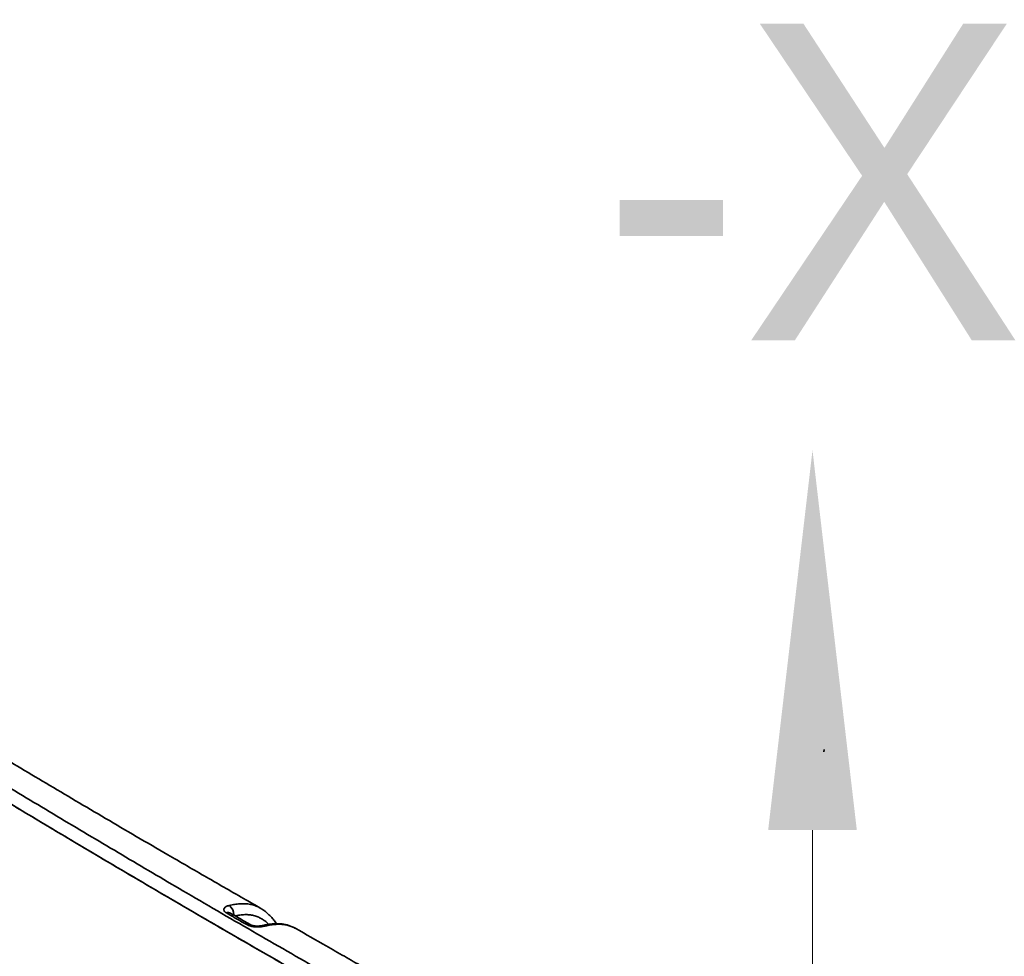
# Model space of a CAD drawing. Header units: millimetres. Extents: x -10540 to 6039, y -7467 to 6433.
# Tile 177 of 177: x 5867 to 5895, y -6851 to -6824. Entities that reach past the tile are written whole.
import ezdxf
from ezdxf.enums import TextEntityAlignment as Align

# ---------------------------------------------------------------- set-up
doc = ezdxf.new("R2010")
doc.units = ezdxf.units.MM
doc.header["$LTSCALE"] = 8
for name, color, linetype, lineweight in [('1轮廓实线层', 7, 'Continuous', 18), ('6文字层', 3, 'Continuous', 13), ('7标注层', 4, 'Continuous', 13)]:
    doc.layers.add(name, color=color, linetype=linetype, lineweight=lineweight)

msp = doc.modelspace()

# ---------------------------------------------------------------- linework, layer by layer
at = {"color": 7, "linetype": 'Continuous', "lineweight": 35}
for p, q in [((5889.936, -6844.654), (5889.934, -6844.72)), ((5873.904, -6849.155), (5873.916, -6849.163))]:
    msp.add_line(p, q, dxfattribs=at)
for centre, radius, start, end in [((5872.827, -6849.349), 0.338, 358.4544, 51.8844), ((5872.999, -6849.43), 0.144, 61.3635, 109.788), ((5873.577, -6849.765), 0.144, 60.9971, 109.7922), ((5873.994, -6849.75), 0.0954, 57.3076, 101.758)]:
    msp.add_arc(centre, radius, start, end, dxfattribs=at)
for points, knots in [([(5890.256, -6858.916), (5890.208, -6858.889), (5890.104, -6858.83), (5889.935, -6858.738), (5889.742, -6858.633), (5889.525, -6858.517), (5889.283, -6858.39), (5889.019, -6858.251), (5888.733, -6858.101), (5888.422, -6857.938), (5888.085, -6857.762), (5887.722, -6857.571), (5887.333, -6857.367), (5886.921, -6857.149), (5886.485, -6856.919), (5886.03, -6856.677), (5885.555, -6856.424), (5885.063, -6856.161), (5884.55, -6855.885), (5883.991, -6855.584), (5883.385, -6855.256), (5882.732, -6854.9), (5882.056, -6854.53), (5881.358, -6854.147), (5880.645, -6853.753), (5879.918, -6853.35), (5879.177, -6852.937), (5878.421, -6852.513), (5877.6, -6852.051), (5876.713, -6851.548), (5875.761, -6851.006), (5874.793, -6850.451), (5873.812, -6849.886), (5872.821, -6849.311), (5871.58, -6848.587), (5870.09, -6847.71), (5868.353, -6846.677), (5866.614, -6845.632), (5864.882, -6844.578), (5863.359, -6843.642), (5862.047, -6842.827), (5860.946, -6842.137), (5859.858, -6841.45), (5858.786, -6840.768), (5857.732, -6840.091), (5856.744, -6839.451), (5855.823, -6838.848), (5854.967, -6838.285), (5854.128, -6837.727), (5853.306, -6837.177), (5852.502, -6836.634), (5851.716, -6836.098), (5850.925, -6835.554), (5850.131, -6835.002), (5849.334, -6834.442), (5848.562, -6833.894), (5847.814, -6833.357), (5847.324, -6833.001), (5847.083, -6832.825)], [0, 0, 0, 0, 0.003338, 0.007239, 0.011712, 0.016761, 0.02239, 0.028482, 0.035133, 0.042341, 0.050099, 0.058559, 0.067577, 0.077144, 0.087249, 0.09788, 0.108822, 0.120245, 0.132137, 0.144481, 0.159091, 0.174246, 0.189919, 0.206084, 0.222716, 0.239476, 0.256632, 0.274155, 0.29202, 0.313693, 0.335763, 0.358182, 0.380903, 0.40388, 0.427067, 0.467084, 0.507359, 0.547676, 0.587834, 0.627637, 0.653422, 0.678931, 0.704118, 0.728944, 0.753369, 0.777356, 0.797543, 0.817366, 0.836805, 0.855847, 0.874476, 0.892678, 0.910444, 0.929472, 0.947948, 0.965865, 0.983217, 1, 1, 1, 1]), ([(5889.086, -6858.692), (5889.069, -6858.683), (5889.024, -6858.659), (5888.948, -6858.619), (5888.858, -6858.571), (5888.77, -6858.525), (5888.685, -6858.48), (5888.601, -6858.436), (5888.512, -6858.389), (5888.427, -6858.345), (5888.345, -6858.302), (5888.262, -6858.258), (5888.165, -6858.207), (5888.054, -6858.149), (5887.942, -6858.091), (5887.842, -6858.038), (5887.746, -6857.988), (5887.601, -6857.912), (5887.405, -6857.809), (5887.169, -6857.685), (5886.933, -6857.561), (5886.694, -6857.435), (5886.454, -6857.308), (5886.217, -6857.183), (5885.864, -6856.996), (5885.391, -6856.745), (5884.8, -6856.429), (5884.21, -6856.113), (5883.622, -6855.796), (5882.791, -6855.347), (5881.709, -6854.757), (5880.372, -6854.021), (5879.034, -6853.278), (5877.506, -6852.422), (5875.796, -6851.454), (5873.894, -6850.364), (5871.992, -6849.262), (5870.091, -6848.147), (5868.371, -6847.127), (5866.835, -6846.206), (5865.477, -6845.386), (5864.125, -6844.56), (5862.757, -6843.718), (5861.484, -6842.928), (5860.308, -6842.19), (5859.247, -6841.52), (5858.198, -6840.851), (5857.144, -6840.174), (5856.145, -6839.525), (5855.197, -6838.906), (5854.309, -6838.32), (5853.422, -6837.729), (5852.531, -6837.13), (5851.626, -6836.517), (5850.728, -6835.902), (5849.849, -6835.293), (5849.009, -6834.704), (5848.189, -6834.123), (5847.39, -6833.55), (5846.864, -6833.167), (5846.604, -6832.979)], [0, 0, 0, 0, 0.00124, 0.003203, 0.005333, 0.007611, 0.009395, 0.01137, 0.013535, 0.015729, 0.01735, 0.019309, 0.021608, 0.02424, 0.027137, 0.029498, 0.031325, 0.033935, 0.039764, 0.045152, 0.050652, 0.056392, 0.062057, 0.067647, 0.073162, 0.087011, 0.101035, 0.114952, 0.128714, 0.142546, 0.173673, 0.205149, 0.236975, 0.268203, 0.312998, 0.357717, 0.402484, 0.447244, 0.491871, 0.523904, 0.555614, 0.587699, 0.619368, 0.652149, 0.677474, 0.702417, 0.726981, 0.751507, 0.776819, 0.797536, 0.818386, 0.839505, 0.860207, 0.881334, 0.903371, 0.923654, 0.943458, 0.962783, 0.98163, 1, 1, 1, 1]), ([(5889.04, -6858.667), (5888.451, -6858.357), (5887.273, -6857.737), (5885.506, -6856.809), (5883.739, -6855.861), (5881.58, -6854.689), (5879.03, -6853.28), (5876.088, -6851.623), (5873.144, -6849.934), (5870.2, -6848.215), (5867.255, -6846.463), (5864.554, -6844.826), (5862.096, -6843.312), (5859.883, -6841.926), (5857.67, -6840.516), (5855.604, -6839.175), (5853.685, -6837.908), (5851.913, -6836.717), (5850.142, -6835.501), (5848.372, -6834.26), (5847.194, -6833.406), (5846.604, -6832.979)], [0, 0, 0, 0, 0.041675, 0.08335, 0.125026, 0.166703, 0.236026, 0.30535, 0.374673, 0.44403, 0.513387, 0.582743, 0.634865, 0.686989, 0.739112, 0.791233, 0.832985, 0.874742, 0.916497, 0.95825, 1, 1, 1, 1]), ([(5873.904, -6849.154), (5873.772, -6849.078), (5873.267, -6848.788), (5872.392, -6848.284), (5871.354, -6847.683), (5870.398, -6847.126), (5869.524, -6846.614), (5868.669, -6846.11), (5867.833, -6845.615), (5867.018, -6845.129), (5866.224, -6844.654), (5865.592, -6844.273), (5865.114, -6843.985), (5864.786, -6843.786), (5864.463, -6843.59), (5864.15, -6843.399), (5863.851, -6843.218), (5863.572, -6843.047), (5863.306, -6842.884), (5863.099, -6842.758), (5862.979, -6842.684), (5862.946, -6842.664)], [0, 0, 0, 0, 0.036462, 0.138881, 0.239368, 0.320783, 0.400588, 0.478676, 0.554954, 0.629338, 0.701759, 0.772159, 0.802484, 0.832408, 0.861929, 0.890845, 0.918089, 0.943512, 0.967124, 0.991017, 1, 1, 1, 1]), ([(5872.951, -6849.294), (5872.943, -6849.29), (5872.928, -6849.28), (5872.906, -6849.262), (5872.889, -6849.24), (5872.879, -6849.214), (5872.879, -6849.187), (5872.891, -6849.162), (5872.913, -6849.137), (5872.945, -6849.116), (5872.985, -6849.097), (5873.018, -6849.088), (5873.035, -6849.084)], [0, 0, 0, 0, 0.068227, 0.137332, 0.240711, 0.34724, 0.451867, 0.559675, 0.666811, 0.777054, 0.887074, 1, 1, 1, 1]), ([(5873.035, -6849.084), (5873.086, -6849.073), (5873.187, -6849.051), (5873.339, -6849.034), (5873.489, -6849.032), (5873.632, -6849.05), (5873.764, -6849.088), (5873.854, -6849.124), (5873.897, -6849.151), (5873.904, -6849.155)], [0, 0, 0, 0, 0.1621897, 0.3252102, 0.4918718, 0.6603307, 0.8160311, 0.9733994, 1, 1, 1, 1]), ([(5873.528, -6849.63), (5873.432, -6849.574), (5873.239, -6849.462), (5873.047, -6849.35), (5872.951, -6849.294)], [0, 0, 0, 0, 0.500119, 1, 1, 1, 1]), ([(5873.646, -6849.639), (5873.534, -6849.574), (5873.341, -6849.463), (5873.149, -6849.35), (5873.068, -6849.303)], [0, 0, 0, 0, 0.580723, 1, 1, 1, 1]), ([(5874.153, -6849.623), (5874.139, -6849.609), (5874.099, -6849.566), (5874.023, -6849.506), (5873.924, -6849.443), (5873.815, -6849.394), (5873.697, -6849.361), (5873.572, -6849.345), (5873.44, -6849.345), (5873.317, -6849.359), (5873.238, -6849.376), (5873.205, -6849.383)], [0, 0, 0, 0, 0.058494, 0.17586, 0.293189, 0.414914, 0.536618, 0.659737, 0.782898, 0.910527, 1, 1, 1, 1]), ([(5874.375, -6849.605), (5874.362, -6849.585), (5874.326, -6849.532), (5874.261, -6849.452), (5874.184, -6849.367), (5874.105, -6849.293), (5874.024, -6849.229), (5873.961, -6849.186), (5873.924, -6849.166), (5873.916, -6849.162)], [0, 0, 0, 0, 0.1105873, 0.3003506, 0.4787431, 0.6471858, 0.8071415, 0.9600635, 1, 1, 1, 1]), ([(5874.045, -6849.67), (5874.034, -6849.673), (5874.01, -6849.678), (5873.967, -6849.685), (5873.914, -6849.691), (5873.852, -6849.694), (5873.789, -6849.694), (5873.728, -6849.689), (5873.669, -6849.68), (5873.616, -6849.667), (5873.567, -6849.65), (5873.541, -6849.636), (5873.528, -6849.63)], [0, 0, 0, 0, 0.073837, 0.148502, 0.256175, 0.366809, 0.47199, 0.580291, 0.683945, 0.790753, 0.893818, 1, 1, 1, 1]), ([(5873.974, -6849.657), (5873.974, -6849.657), (5873.966, -6849.659), (5873.943, -6849.663), (5873.907, -6849.668), (5873.865, -6849.672), (5873.821, -6849.672), (5873.777, -6849.67), (5873.736, -6849.665), (5873.701, -6849.658), (5873.673, -6849.65), (5873.656, -6849.644), (5873.647, -6849.639), (5873.646, -6849.639), (5873.646, -6849.639)], [0, 0, 0, 0, 0.005163, 0.102209, 0.205977, 0.311874, 0.42006, 0.526482, 0.628816, 0.732233, 0.816536, 0.904946, 0.982976, 1, 1, 1, 1]), ([(5874.919, -6849.737), (5874.917, -6849.736), (5874.886, -6849.717), (5874.82, -6849.688), (5874.724, -6849.652), (5874.625, -6849.626), (5874.524, -6849.61), (5874.421, -6849.603), (5874.314, -6849.604), (5874.201, -6849.614), (5874.087, -6849.632), (5874.011, -6849.649), (5873.975, -6849.657)], [0, 0, 0, 0, 0.008091, 0.11747, 0.225293, 0.332606, 0.438222, 0.542601, 0.651768, 0.766463, 0.88742, 1, 1, 1, 1]), ([(5874.922, -6849.738), (5874.889, -6849.721), (5874.82, -6849.687), (5874.71, -6849.651), (5874.595, -6849.627), (5874.476, -6849.617), (5874.352, -6849.62), (5874.238, -6849.632), (5874.135, -6849.65), (5874.075, -6849.663), (5874.045, -6849.67)], [0, 0, 0, 0, 0.134106, 0.271106, 0.403491, 0.536897, 0.673184, 0.810291, 0.90507, 1, 1, 1, 1]), ([(5882.534, -6854.069), (5882.477, -6854.037), (5882.32, -6853.949), (5882.08, -6853.813), (5881.808, -6853.66), (5881.541, -6853.509), (5881.258, -6853.349), (5880.959, -6853.179), (5880.635, -6852.996), (5880.287, -6852.799), (5879.914, -6852.587), (5879.519, -6852.363), (5879.105, -6852.128), (5878.67, -6851.88), (5878.223, -6851.625), (5877.764, -6851.364), (5877.295, -6851.096), (5876.806, -6850.817), (5876.302, -6850.529), (5875.672, -6850.168), (5875.211, -6849.904), (5874.922, -6849.738)], [0, 0, 0, 0, 0.02305, 0.062545, 0.095866, 0.131245, 0.168724, 0.208343, 0.250142, 0.2969, 0.3462, 0.398086, 0.4526, 0.509779, 0.569658, 0.628618, 0.690027, 0.753904, 0.820246, 0.887444, 1, 1, 1, 1]), ([(5874.938, -6849.748), (5874.933, -6849.745), (5874.928, -6849.741), (5874.923, -6849.739), (5874.922, -6849.738)], [0, 0, 0, 0, 0.915622, 1, 1, 1, 1])]:
    msp.add_open_spline(points, degree=3, knots=knots, dxfattribs=at)
at = {"layer": '1轮廓实线层'}
msp.add_line((5889.608, -6885.411), (5889.608, -6846.943), dxfattribs=at)
at = {"layer": '7标注层'}
msp.add_solid([(5890.868, -6846.943), (5888.348, -6846.943), (5889.608, -6836.143)], dxfattribs=at)

# ---------------------------------------------------------------- texts
at = {"layer": '6文字层'}
msp.add_text('-X', height=9, dxfattribs=at).set_placement((5889.608, -6835.717), align=Align.BOTTOM_CENTER)

doc.saveas('drawing.dxf')
